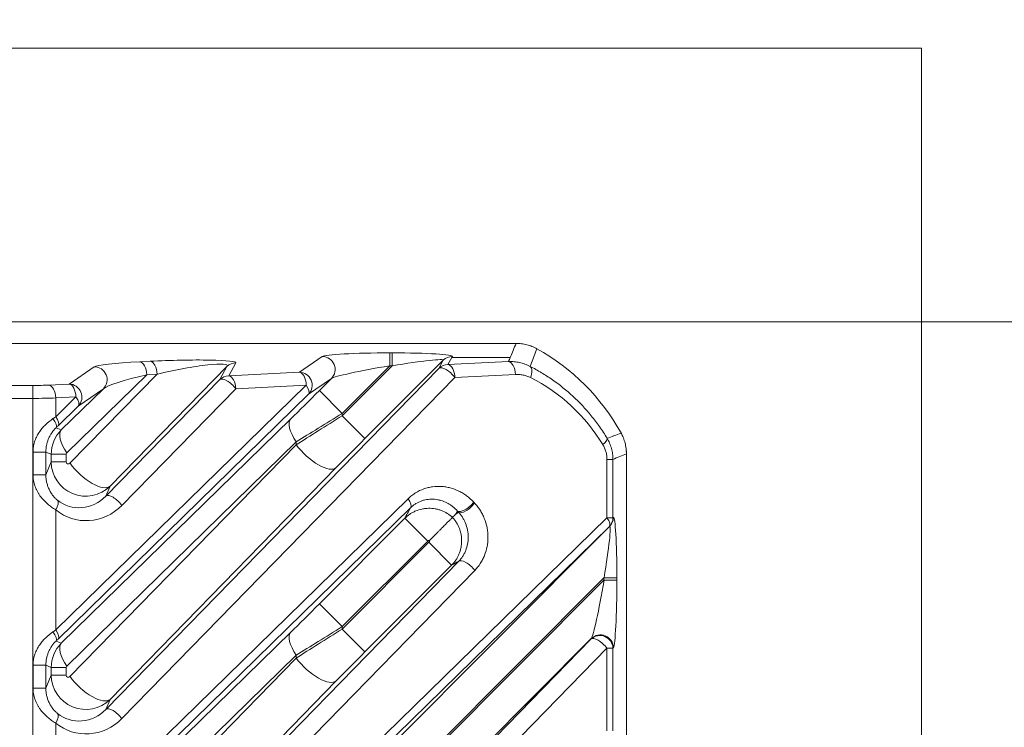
# Model space of a CAD drawing. Header units: millimetres. Extents: x 4 to 836, y 5 to 589.
# Tile 160 of 163: x 745 to 767, y 348 to 364. Entities that reach past the tile are written whole.
import ezdxf

# ---------------------------------------------------------------- set-up
doc = ezdxf.new("R2010")
doc.units = ezdxf.units.MM
doc.layers.add('1', color=7, linetype='Continuous', true_color=0xffffff)
doc.styles.add('ideas_simplex', font='simplex.shx')
doc.dimstyles.get("Standard").update_dxf_attribs({"dimtxt": 0.18, "dimasz": 0.18, "dimexe": 0.18, "dimexo": 0.0625, "dimgap": 0.09, "dimtad": 0, "dimtih": 1, "dimtoh": 1, "dimdec": 4, "dimzin": 0, "dimdsep": 46, "dimtxsty": 'Standard', "dimcen": 0.09, "dimadec": 0, "dimazin": 0, "dimtfac": 1, "dimtdec": 4, "dimtofl": 0, "dimtmove": 0, "dimatfit": 3, "dimfxl": 1, "dimtolj": 1, "dimtzin": 0, "dimarcsym": 0})

# ---------------------------------------------------------------- blocks, each defined once
blk = doc.blocks.new('_U4')
at = {"layer": '1', "color": 27, "lineweight": 13}
blk.add_line((785.54537, 308.75902), (785.54537, 341.973984), dxfattribs=at)
at = {"layer": '1', "color": 87, "lineweight": 25}
for p, q in [((784.04537, 340.316484), (778.42037, 340.316484)), ((778.42037, 340.316484), (778.42037, 338.816484)), ((784.04537, 338.816484), (784.04537, 340.316484)), ((778.42037, 333.551484), (778.42037, 332.051484)), ((784.04537, 332.051484), (784.04537, 333.551484)), ((778.42037, 332.051484), (784.04537, 332.051484))]:
    blk.add_line(p, q, dxfattribs=at)
at = {"layer": '1', "color": 152, "lineweight": 13}
for p, q in [((707.442812, 326.43669), (787.54537, 326.43669)), ((707.442812, 308.75902), (787.54537, 308.75902))]:
    blk.add_line(p, q, dxfattribs=at)
at = {"layer": '1', "color": 27, "lineweight": 18}
for points in [[(785.54537, 326.43669), (786.074351, 323.436691), (785.016389, 323.436688)], [(785.54537, 308.75902), (785.016389, 311.759018), (786.074351, 311.759022)]]:
    blk.add_solid(points, dxfattribs=at)
at = {"layer": '1', "color": 87, "linetype": 'Continuous', "lineweight": 25, "char_height": 3, "attachment_point": 7, "rotation": 90, "line_spacing_factor": 1.204819, "style": 'ideas_simplex'}
for s, insert in [('\\W1.2097;17,7', (776.57937, 330.528984)), ('\\W1.4583;.7', (783.89187, 333.498984))]:
    blk.add_mtext(s, dxfattribs=dict(at, insert=insert))
blk = doc.blocks.new('_U7')
at = {"layer": '1', "color": 152, "lineweight": 13}
for p, q in [((727.832774, 357.09793), (811.109585, 357.09793)), ((708.853977, 241.643112), (811.109585, 241.643112))]:
    blk.add_line(p, q, dxfattribs=at)
at = {"layer": '1', "color": 27, "lineweight": 13}
blk.add_line((809.109585, 241.643112), (809.109585, 357.09793), dxfattribs=at)
at = {"layer": '1', "color": 87, "lineweight": 25}
for p, q in [((807.609585, 306.473021), (801.984585, 306.473021)), ((801.984585, 306.473021), (801.984585, 304.973021)), ((807.609585, 304.973021), (807.609585, 306.473021)), ((801.984585, 293.768021), (801.984585, 292.268021)), ((807.609585, 292.268021), (807.609585, 293.768021)), ((801.984585, 292.268021), (807.609585, 292.268021))]:
    blk.add_line(p, q, dxfattribs=at)
at = {"layer": '1', "color": 27, "lineweight": 18}
for points in [[(809.109585, 357.09793), (809.638566, 354.097932), (808.580604, 354.097928)], [(809.109585, 241.643112), (808.580604, 244.64311), (809.638566, 244.643114)]]:
    blk.add_solid(points, dxfattribs=at)
at = {"layer": '1', "color": 87, "linetype": 'Continuous', "lineweight": 25, "char_height": 3, "attachment_point": 7, "rotation": 90, "line_spacing_factor": 1.204819, "style": 'ideas_simplex'}
for s, insert in [('\\W1.1692;115,5', (800.143585, 292.230521)), ('\\W1.2097;4.55', (807.456085, 293.715521))]:
    blk.add_mtext(s, dxfattribs=dict(at, insert=insert))
blk = doc.blocks.new('_U13')
at = {"layer": '1', "color": 27, "lineweight": 13}
for p, q in [((701.028785, 317.780455), (730.248831, 382.403298)), ((730.248831, 382.403298), (732.248831, 382.403298))]:
    blk.add_line(p, q, dxfattribs=at)
at = {"layer": '1', "color": 152, "lineweight": 13}
blk.add_arc((704.942812, 326.43669), 2, 20.669286, 23.659751, dxfattribs=at)
at = {"layer": '1', "color": 27, "lineweight": 18}
for points in [[(705.766818, 328.259055), (706.520827, 331.210542), (707.484825, 330.774662)], [(704.118806, 324.614324), (703.364796, 321.662837), (702.400798, 322.098717)]]:
    blk.add_solid(points, dxfattribs=at)
at = {"layer": '1', "color": 87, "linetype": 'Continuous', "lineweight": 25, "char_height": 3, "attachment_point": 7, "line_spacing_factor": 1.204819, "style": 'ideas_simplex'}
for s, insert in [('\\W1.2776;N°5', (743.147831, 380.038298)), ('\\W0.9188;M', (733.907831, 380.038298)), ('\\W1.0208;4', (737.477831, 380.038298)), ('\\W0.9425;DEPTH 6mm', (729.617831, 374.038298))]:
    blk.add_mtext(s, dxfattribs=dict(at, insert=insert))

msp = doc.modelspace()

# ---------------------------------------------------------------- linework, layer by layer
at = {"layer": '1', "color": 251, "linetype": 'Continuous', "lineweight": 18}
for q in [(626.748, 363.451), (765.46, 235.293)]:
    msp.add_line((765.46, 363.451), q, dxfattribs=at)
at = {"layer": '1', "color": 143, "linetype": 'Continuous', "lineweight": 13}
for p, q in [((753.106, 356.077), (753.106, 356.376)), ((753.106, 356.376), (753.161, 356.376)), ((753.161, 356.077), (753.161, 356.376)), ((747.302, 356.17), (747.54, 356.182)), ((749.533, 356.147), (749.368, 355.843)), ((751.006, 355.927), (751.539, 356.293)), ((754.35, 356.206), (752.531, 354.387)), ((754.247, 356.017), (754.35, 356.206)), ((754.551, 356.273), (754.459, 356.104)), ((754.459, 356.104), (755.865, 356.176)), ((754.562, 356.293), (754.551, 356.273)), ((754.551, 356.273), (755.906, 356.273)), ((745.657, 355.653), (746.242, 356.055)), ((746.511, 348.101), (754.247, 356.017)), ((749.321, 356.06), (746.608, 353.284)), ((749.156, 355.756), (749.321, 356.06)), ((749.368, 355.843), (751.006, 355.927)), ((753.106, 356.077), (752.001, 354.972)), ((752.001, 354.918), (753.161, 356.077)), ((753.161, 356.077), (753.106, 356.077)), ((747.462, 355.871), (745.607, 354.059)), ((745.678, 353.814), (747.7, 355.883)), ((746.511, 353.05), (749.156, 355.756)), ((754.619, 355.805), (746.883, 347.889)), ((747.7, 355.883), (747.462, 355.871)), ((751.751, 355.782), (751.218, 355.416)), ((751.471, 355.502), (751.751, 355.782)), ((756.025, 355.877), (754.619, 355.805)), ((647.393, 355.62), (744.815, 355.62)), ((744.815, 355.321), (744.815, 355.62)), ((745.188, 355.629), (745.657, 355.653)), ((745.348, 349.946), (751.166, 355.628)), ((746.454, 355.544), (745.869, 355.142)), ((749.527, 355.544), (746.883, 352.838)), ((751.166, 355.628), (749.527, 355.544)), ((751.471, 355.502), (752.001, 354.972)), ((744.815, 355.321), (647.393, 355.321)), ((744.815, 257.874), (744.815, 355.321)), ((745.348, 354.896), (745.817, 355.354)), ((745.817, 355.354), (745.348, 355.33)), ((745.348, 355.33), (745.348, 354.896)), ((751.218, 355.416), (745.4, 349.734)), ((745.869, 355.142), (745.4, 354.684)), ((745.476, 349.639), (750.805, 354.843)), ((752.001, 354.972), (752.001, 354.918)), ((752.531, 354.387), (752.001, 354.918)), ((745.354, 354.639), (745.476, 354.589)), ((750.935, 354.313), (745.607, 349.109)), ((750.935, 354.244), (750.935, 354.313)), ((745.118, 354.074), (744.819, 354.074)), ((744.819, 353.548), (744.819, 354.074)), ((745.242, 354.023), (745.118, 354.074)), ((745.118, 354.074), (745.118, 353.548)), ((745.678, 348.865), (750.935, 354.244)), ((745.118, 353.548), (745.242, 353.846)), ((745.242, 354.023), (745.592, 354.023)), ((745.242, 353.846), (745.242, 354.023)), ((745.242, 353.846), (745.592, 353.846)), ((745.592, 354.023), (745.592, 353.846)), ((758.152, 353.905), (758.291, 353.905)), ((758.152, 352.552), (758.152, 353.905)), ((758.291, 353.905), (758.291, 352.552)), ((751.865, 353.714), (746.608, 348.334)), ((745.118, 353.548), (744.819, 353.548)), ((746.608, 353.284), (746.511, 353.05)), ((745.348, 344.997), (753.535, 352.993)), ((745.348, 352.733), (745.348, 349.946)), ((753.587, 352.781), (745.4, 344.785)), ((745.957, 340.642), (758.152, 352.552)), ((751.471, 350.553), (753.457, 352.538)), ((753.457, 352.538), (753.987, 352.008)), ((758.152, 352.552), (758.291, 352.552)), ((758.291, 352.552), (758.299, 352.556)), ((758.204, 352.34), (746.009, 340.43)), ((751.471, 345.603), (758.212, 352.344)), ((758.212, 352.344), (758.204, 352.34)), ((753.987, 352.008), (752.001, 350.023)), ((752.001, 349.968), (754.014, 351.981)), ((754.014, 351.981), (754.544, 351.451)), ((755.08, 351.327), (746.883, 342.939)), ((754.544, 351.451), (752.531, 349.438)), ((758.083, 351.155), (752.001, 345.073)), ((752.001, 345.018), (758.083, 351.1)), ((758.083, 351.1), (758.083, 351.155)), ((758.083, 351.155), (758.382, 351.155)), ((758.083, 351.1), (758.382, 351.1)), ((758.382, 351.155), (758.382, 351.1)), ((751.471, 350.553), (752.001, 350.023)), ((752.001, 350.023), (752.001, 349.968)), ((752.001, 349.968), (752.531, 349.438)), ((745.476, 344.689), (750.805, 349.894)), ((747.917, 339.639), (757.78, 349.732)), ((757.788, 349.745), (752.531, 344.488)), ((757.78, 349.732), (757.788, 349.745)), ((745.354, 349.689), (745.476, 349.639)), ((758.152, 349.52), (748.289, 339.427)), ((758.152, 349.52), (758.291, 349.52)), ((758.152, 347.602), (758.152, 349.52)), ((758.299, 349.533), (758.291, 349.52)), ((758.291, 349.52), (758.291, 347.602)), ((750.935, 349.363), (745.607, 344.159)), ((745.678, 343.915), (750.935, 349.294)), ((750.935, 349.294), (750.935, 349.363)), ((745.118, 349.125), (744.819, 349.125)), ((744.819, 348.598), (744.819, 349.125)), ((745.242, 349.074), (745.118, 349.125)), ((745.118, 349.125), (745.118, 348.598)), ((745.242, 349.074), (745.592, 349.074)), ((745.242, 348.896), (745.242, 349.074)), ((745.592, 349.074), (745.592, 348.896)), ((745.118, 348.598), (745.242, 348.896)), ((745.242, 348.896), (745.592, 348.896)), ((745.118, 348.598), (744.819, 348.598)), ((751.865, 348.764), (746.608, 343.385)), ((746.608, 348.334), (746.511, 348.101)), ((745.348, 347.784), (745.348, 344.997))]:
    msp.add_line(p, q, dxfattribs=at)
at = {"layer": '1', "color": 143, "linetype": 'Continuous', "lineweight": 18}
for p, q in [((745.476, 354.589), (746.454, 355.544)), ((758.604, 354.035), (758.604, 336.568)), ((746.511, 343.151), (754.708, 351.539))]:
    msp.add_line(p, q, dxfattribs=at)
msp.add_arc((754.104, 352.098), 5, 28.9415, 61.0585, dxfattribs=at)
at = {"layer": '1', "color": 143, "linetype": 'Continuous', "lineweight": 13}
for centre, major_axis, ratio, start_param, end_param in [((753.021, 356.291), (-1.487, -0.005), 0.057298, 4.654774, 6.199391), ((753.076, 356.291), (-1.487, -0.005), 0.057298, 3.110158, 4.654774), ((747.784, 356.093), (-1.549, -0.048), 0.06186, 5.026719, 6.187166), ((747.302, 355.871), (0.015, -0.3), 0.532532, 1.543527, 3.045708), ((748.025, 356.106), (-1.509, -0.045), 0.063255, 3.104681, 5.037999), ((747.54, 355.883), (0.015, -0.3), 0.532532, 1.543527, 3.045708), ((748.025, 355.807), (-1.304, -0.275), 0.109108, 3.008361, 4.941679), ((749.533, 355.848), (-0.263, 0.143), 0.995743, 5.20921, 5.995239), ((751.539, 355.994), (0.17, -0.247), 0.98985, 0.185255, 2.534841), ((753.076, 355.992), (-1.276, -0.218), 0.054067, 3.091563, 4.636179), ((754.562, 355.994), (-0.263, 0.143), 0.995743, 5.20921, 5.995239), ((755.865, 355.877), (0.015, -0.3), 0.532532, 1.543527, 3.045708), ((746.242, 355.756), (0.17, -0.247), 0.98985, 0.185255, 2.534841), ((751.006, 355.628), (0.17, -0.247), 0.98985, 0.185255, 2.534841), ((751.006, 355.628), (0.015, -0.3), 0.532532, 1.543527, 3.045708), ((753.021, 355.992), (-1.276, -0.218), 0.054067, 4.636179, 6.180796), ((754.459, 355.805), (-0.263, 0.143), 0.995743, 5.20921, 5.995239), ((754.459, 355.805), (0.215, -0.21), 0.402972, 1.179669, 3.112987), ((754.459, 355.805), (0.015, -0.3), 0.532532, 1.543527, 3.045708), ((756.219, 355.803), (-0.136, -0.268), 0.489828, 1.814323, 3.041455), ((747.784, 355.794), (-1.349, -0.283), 0.104536, 4.931277, 6.091724), ((749.368, 355.544), (-0.263, 0.143), 0.995743, 5.20921, 5.995239), ((749.368, 355.544), (0.215, -0.21), 0.402972, 1.179669, 3.112987), ((749.368, 355.544), (0.015, -0.3), 0.532532, 1.543527, 3.045708), ((754.493, 352.098), (-4.162, 0), 0.99848, 3.684941, 4.242355), ((744.815, 355.677), (-0.7, 0), 0.081301, 1.570796, 2.132976), ((745.188, 355.33), (0.015, -0.3), 0.532532, 1.543527, 3.045708), ((745.657, 355.354), (0.17, -0.247), 0.98985, 0.185255, 2.534841), ((745.657, 355.354), (0.015, -0.3), 0.532532, 1.543527, 3.045708), ((751.471, 355.549), (-1.25, -1.251), 0.01851, 0.990096, 1.552276), ((751.006, 355.628), (0.21, -0.215), 0.410893, 0.028717, 1.189164), ((744.815, 355.378), (-1, 0), 0.056911, 1.570796, 2.132976), ((745.657, 355.354), (0.21, -0.215), 0.410893, 0.028717, 1.189164), ((744.815, 354.501), (-1, -0.7), 0.017395, 4.138027, 4.213898), ((745.142, 354.851), (0.21, -0.214), 0.353168, 0.027984, 1.237463), ((745.188, 354.896), (0.21, -0.215), 0.410893, 0.028717, 1.189164), ((751.335, 354.313), (0.524, -0.537), 0.410893, 3.170309, 4.330756), ((752.001, 355.019), (-2, -1.25), 0.016642, 0.998211, 1.560391), ((752.001, 354.871), (-2, -1.25), 0.016642, 4.701984, 5.264164), ((746.042, 354.023), (-0.795, 0.091), 0.999179, 5.612104, 6.397219), ((745.027, 354.289), (-0.7, -0.7), 0.01851, 4.131688, 4.207559), ((746.006, 354.059), (0.524, -0.537), 0.410893, 3.170309, 4.330756), ((752.531, 354.341), (-1.25, -1.251), 0.01851, 4.693869, 5.256049), ((757.896, 354.247), (-0.257, -0.155), 0.310007, 2.044382, 3.049792), ((751.335, 354.244), (-0.536, 0.524), 0.402972, 1.179669, 3.112987), ((746.042, 353.848), (-0.784, -0.164), 0.997285, 6.078408, 8.43295), ((745.642, 354.023), (-0.0499, 0.0102), 0.981792, 5.696772, 6.481886), ((745.642, 353.848), (-0.0419, -0.0301), 0.956601, 5.680461, 8.035003), ((746.078, 353.814), (-0.536, 0.524), 0.402972, 1.179669, 3.112987), ((745.188, 352.733), (0.193, 0.23), 0.434741, 5.061943, 6.211545), ((745.934, 353.586), (-0.674, -0.495), 0.940695, 0.236338, 1.74914), ((746.724, 352.838), (-0.215, 0.21), 0.402972, 4.321261, 6.254579), ((753.375, 352.993), (-0.21, 0.215), 0.410893, 3.170309, 4.330756), ((746.094, 353.586), (-0.922, -0.663), 0.956601, 0.239015, 1.751817), ((754.896, 352.911), (0.222, 0.202), 0.39073, 3.236417, 5.117233), ((754.916, 352.889), (0.218, 0.206), 0.396854, 3.236689, 5.11051), ((756.361, 354.098), (-1.765, 0.003), 0.99848, 0.740285, 0.757354), ((757.992, 352.552), (0.21, -0.215), 0.410893, 0.028717, 1.189164), ((757.992, 352.552), (0.143, -0.263), 0.995743, 0.287947, 1.073975), ((758, 352.556), (0.143, -0.263), 0.995743, 0.287947, 1.073975), ((758.297, 351.07), (-0.005, -1.487), 0.057298, 1.628411, 3.173027), ((757.998, 351.07), (-0.218, -1.276), 0.054067, 1.647006, 3.191623), ((754.92, 351.327), (-0.215, 0.21), 0.402972, 4.321261, 6.254579), ((757.998, 351.015), (-0.218, -1.276), 0.054067, 0.10239, 1.647006), ((758.297, 351.015), (-0.005, -1.487), 0.057298, 0.083794, 1.628411), ((751.471, 350.599), (-1.25, -1.251), 0.01851, 0.990096, 1.552276), ((752.001, 350.069), (-2, -1.25), 0.016642, 0.998211, 1.560391), ((752.001, 349.921), (-2, -1.25), 0.016642, 4.701984, 5.264164), ((744.815, 349.551), (-1, -0.7), 0.017395, 4.138027, 4.213899), ((745.142, 349.901), (0.21, -0.214), 0.353168, 0.027984, 1.237463), ((745.188, 349.946), (0.21, -0.215), 0.410893, 0.028717, 1.189164), ((745.027, 349.339), (-0.7, -0.7), 0.01851, 4.131689, 4.20756), ((751.335, 349.363), (0.524, -0.537), 0.410893, 3.170309, 4.330756), ((757.992, 349.52), (-0.247, 0.17), 0.98985, 3.748344, 6.09793), ((757.992, 349.52), (0.215, -0.21), 0.402972, 1.179669, 3.112987), ((758, 349.533), (-0.247, 0.17), 0.98985, 3.748344, 6.09793), ((746.042, 349.073), (-0.795, 0.091), 0.999179, 5.612104, 6.397219), ((746.006, 349.109), (0.524, -0.537), 0.410893, 3.170309, 4.330756), ((751.335, 349.294), (0.536, -0.524), 0.402972, 4.321261, 6.254579), ((752.531, 349.391), (-1.25, -1.251), 0.01851, 4.693869, 5.256049), ((745.642, 349.073), (-0.0499, 0.0102), 0.981792, 5.696772, 6.481886), ((746.042, 348.899), (-0.784, -0.164), 0.997285, 6.078408, 8.43295), ((745.642, 348.899), (-0.0419, -0.0301), 0.956601, 5.680461, 8.035003), ((746.078, 348.865), (-0.536, 0.524), 0.402972, 1.179669, 3.112987), ((746.724, 347.889), (-0.215, 0.21), 0.402972, 4.321261, 6.254579), ((745.188, 347.784), (0.193, 0.23), 0.434741, 5.061943, 6.211545), ((745.934, 348.637), (-0.674, -0.495), 0.940695, 0.236338, 1.74914), ((746.094, 348.637), (-0.922, -0.663), 0.956601, 0.239015, 1.751817)]:
    msp.add_ellipse(centre, major_axis=major_axis, ratio=ratio, start_param=start_param, end_param=end_param, dxfattribs=at)
at = {"layer": '1', "color": 143, "linetype": 'Continuous', "lineweight": 18}
msp.add_open_spline([(725.91, 356.598), (756.041, 356.598)], degree=1, dxfattribs=at)
at = {"layer": '1', "color": 143, "linetype": 'Continuous', "lineweight": 13}
for points in [[(755.906, 356.273), (755.951, 356.381), (755.996, 356.489), (756.041, 356.598)], [(755.865, 356.176), (755.879, 356.208), (755.892, 356.24), (755.906, 356.273)], [(758.604, 354.035), (758.5, 353.992), (758.395, 353.948), (758.291, 353.905)], [(753.457, 352.538), (753.5, 352.619), (753.544, 352.7), (753.587, 352.781)], [(754.683, 352.702), (754.667, 352.678), (754.652, 352.654), (754.636, 352.63)], [(754.707, 352.676), (754.699, 352.684), (754.691, 352.693), (754.683, 352.702)], [(754.636, 352.63), (754.66, 352.645), (754.683, 352.661), (754.707, 352.676)], [(754.708, 351.539), (754.653, 351.509), (754.599, 351.48), (754.544, 351.451)]]:
    msp.add_open_spline(points, degree=3, dxfattribs=at)
at = {"layer": '1', "color": 143, "linetype": 'Continuous', "lineweight": 18}
for points, knots in [([(756.041, 356.598), (756.084, 356.598), (756.167, 356.593), (756.249, 356.577), (756.31, 356.561), (756.33, 356.555), (756.37, 356.542), (756.39, 356.535), (756.449, 356.512), (756.487, 356.494), (756.524, 356.473)], [0, 0, 0, 0, 0.25, 0.5, 0.5, 0.625, 0.625, 0.75, 0.75, 1, 1, 1, 1]), ([(756.524, 356.473), (756.487, 356.493), (756.411, 356.529), (756.332, 356.555), (756.291, 356.566), (756.29, 356.566), (756.29, 356.566)], [0, 0, 0, 0, 0.496878, 0.993757, 0.993757, 1, 1, 1, 1]), ([(758.48, 354.517), (758.5, 354.48), (758.536, 354.405), (758.562, 354.326), (758.577, 354.265), (758.582, 354.244), (758.59, 354.203), (758.593, 354.182), (758.601, 354.119), (758.604, 354.077), (758.604, 354.035)], [0, 0, 0, 0, 0.25, 0.5, 0.5, 0.625, 0.625, 0.75, 0.75, 1, 1, 1, 1]), ([(758.604, 354.035), (758.604, 354.077), (758.599, 354.161), (758.583, 354.243), (758.572, 354.284), (758.572, 354.284), (758.572, 354.285)], [0, 0, 0, 0, 0.496849, 0.993698, 0.993698, 1, 1, 1, 1]), ([(754.564, 352.558), (754.561, 352.555), (754.555, 352.549), (754.542, 352.535), (754.536, 352.53), (754.524, 352.518), (754.518, 352.512), (754.495, 352.489), (754.478, 352.472), (754.448, 352.442), (754.438, 352.432), (754.421, 352.415), (754.415, 352.409), (754.403, 352.397), (754.397, 352.391), (754.367, 352.361), (754.34, 352.334), (754.305, 352.299), (754.298, 352.292), (754.283, 352.277), (754.276, 352.27), (754.254, 352.247), (754.238, 352.232), (754.192, 352.186), (754.16, 352.154), (754.112, 352.105), (754.095, 352.089), (754.07, 352.064), (754.062, 352.056), (754.045, 352.039), (754.037, 352.031), (754.029, 352.022)], [0, 0, 0, 0, 0.125, 0.125, 0.1875, 0.1875, 0.25, 0.25, 0.375, 0.375, 0.4375, 0.4375, 0.46875, 0.46875, 0.5, 0.5, 0.625, 0.625, 0.65625, 0.65625, 0.6875, 0.6875, 0.75, 0.75, 0.875, 0.875, 0.9375, 0.9375, 0.96875, 0.96875, 1, 1, 1, 1]), ([(754.564, 352.558), (754.576, 352.57), (754.588, 352.582), (754.612, 352.606), (754.624, 352.618), (754.636, 352.63)], [0, 0, 0, 0, 0.5, 0.5, 1, 1, 1, 1])]:
    msp.add_open_spline(points, degree=3, knots=knots, dxfattribs=at)
at = {"layer": '1', "color": 143, "linetype": 'Continuous', "lineweight": 13}
for points, knots in [([(756.524, 356.473), (756.503, 356.419), (756.482, 356.364), (756.439, 356.254), (756.418, 356.198), (756.387, 356.116), (756.377, 356.089), (756.367, 356.063)], [0, 0, 0, 0, 0.400895, 0.400895, 0.806151, 0.806151, 1, 1, 1, 1]), ([(755.865, 356.176), (755.909, 356.177), (755.952, 356.176), (756.017, 356.17), (756.039, 356.168), (756.081, 356.161), (756.102, 356.157), (756.165, 356.143), (756.207, 356.131), (756.288, 356.101), (756.328, 356.083), (756.367, 356.063)], [0, 0, 0, 0, 0.25, 0.25, 0.375, 0.375, 0.5, 0.5, 0.75, 0.75, 1, 1, 1, 1]), ([(756.367, 356.063), (756.456, 356.017), (756.544, 355.969), (756.673, 355.891), (756.716, 355.864), (756.801, 355.809), (756.844, 355.781), (757.052, 355.636), (757.211, 355.508), (757.511, 355.231), (757.654, 355.081), (757.82, 354.877), (757.853, 354.836), (757.917, 354.751), (757.949, 354.708), (758.042, 354.577), (758.1, 354.487), (758.156, 354.394)], [0, 0, 0, 0, 0.125, 0.125, 0.1875, 0.1875, 0.25, 0.25, 0.5, 0.5, 0.75, 0.75, 0.8125, 0.8125, 0.875, 0.875, 1, 1, 1, 1]), ([(756.379, 355.803), (756.351, 355.817), (756.322, 355.829), (756.265, 355.849), (756.236, 355.857), (756.191, 355.866), (756.176, 355.869), (756.146, 355.873), (756.131, 355.875), (756.086, 355.878), (756.056, 355.878), (756.025, 355.877)], [0, 0, 0, 0, 0.25, 0.25, 0.5, 0.5, 0.625, 0.625, 0.75, 0.75, 1, 1, 1, 1]), ([(744.819, 354.074), (744.819, 354.115), (744.823, 354.154), (744.835, 354.233), (744.844, 354.271), (744.862, 354.328), (744.868, 354.347), (744.883, 354.384), (744.891, 354.403), (744.917, 354.457), (744.936, 354.491), (744.979, 354.558), (745.002, 354.59), (745.04, 354.636), (745.053, 354.651), (745.08, 354.68), (745.094, 354.694), (745.163, 354.762), (745.222, 354.809), (745.283, 354.851)], [0, 0, 0, 0, 0.125, 0.125, 0.25, 0.25, 0.3125, 0.3125, 0.375, 0.375, 0.5, 0.5, 0.625, 0.625, 0.6875, 0.6875, 0.75, 0.75, 1, 1, 1, 1]), ([(745.354, 354.639), (745.32, 354.606), (745.287, 354.568), (745.243, 354.503), (745.229, 354.481), (745.203, 354.434), (745.192, 354.41), (745.171, 354.362), (745.162, 354.337), (745.15, 354.298), (745.146, 354.285), (745.14, 354.259), (745.137, 354.246), (745.123, 354.181), (745.118, 354.128), (745.118, 354.074)], [0, 0, 0, 0, 0.25, 0.25, 0.375, 0.375, 0.5, 0.5, 0.625, 0.625, 0.6875, 0.6875, 0.75, 0.75, 1, 1, 1, 1]), ([(758.156, 354.394), (758.207, 354.413), (758.257, 354.432), (758.309, 354.452), (758.312, 354.453), (758.37, 354.475), (758.425, 354.496), (758.48, 354.517)], [0, 0, 0, 0, 0.464812, 0.464812, 0.489325, 0.489325, 1, 1, 1, 1]), ([(758.156, 354.394), (758.178, 354.357), (758.197, 354.32), (758.23, 354.242), (758.245, 354.202), (758.268, 354.118), (758.276, 354.076), (758.288, 353.991), (758.291, 353.948), (758.291, 353.905)], [0, 0, 0, 0, 0.25, 0.25, 0.5, 0.5, 0.75, 0.75, 1, 1, 1, 1]), ([(758.152, 353.905), (758.152, 353.935), (758.15, 353.966), (758.141, 354.026), (758.135, 354.055), (758.119, 354.114), (758.108, 354.142), (758.085, 354.196), (758.071, 354.222), (758.056, 354.247)], [0, 0, 0, 0, 0.25, 0.25, 0.5, 0.5, 0.75, 0.75, 1, 1, 1, 1]), ([(745.348, 352.733), (745.315, 352.753), (745.282, 352.774), (745.217, 352.821), (745.184, 352.846), (745.121, 352.902), (745.091, 352.931), (745.033, 352.994), (745.006, 353.027), (744.969, 353.08), (744.957, 353.098), (744.934, 353.135), (744.924, 353.154), (744.903, 353.192), (744.894, 353.212), (744.877, 353.252), (744.869, 353.272), (744.848, 353.333), (744.838, 353.375), (744.827, 353.439), (744.824, 353.461), (744.82, 353.504), (744.819, 353.526), (744.819, 353.548)], [0, 0, 0, 0, 0.125, 0.125, 0.25, 0.25, 0.375, 0.375, 0.5, 0.5, 0.5625, 0.5625, 0.625, 0.625, 0.6875, 0.6875, 0.75, 0.75, 0.875, 0.875, 0.9375, 0.9375, 1, 1, 1, 1]), ([(745.118, 353.548), (745.118, 353.519), (745.121, 353.462), (745.13, 353.406), (745.142, 353.35), (745.15, 353.322), (745.168, 353.267), (745.179, 353.241), (745.203, 353.189), (745.216, 353.163), (745.238, 353.127), (745.246, 353.115), (745.262, 353.091), (745.27, 353.08), (745.287, 353.058), (745.296, 353.047), (745.314, 353.027), (745.341, 352.998), (745.369, 352.972), (745.388, 352.957)], [0, 0, 0, 0, 0.125, 0.25, 0.25, 0.375, 0.375, 0.5, 0.5, 0.625, 0.625, 0.6875, 0.6875, 0.75, 0.75, 0.8125, 0.8125, 0.875, 1, 1, 1, 1]), ([(753.535, 352.993), (753.562, 353.019), (753.59, 353.043), (753.648, 353.088), (753.677, 353.109), (753.768, 353.165), (753.832, 353.196), (753.914, 353.226), (753.931, 353.231), (753.965, 353.241), (753.982, 353.246), (754.032, 353.258), (754.066, 353.265), (754.169, 353.279), (754.237, 353.281), (754.341, 353.275), (754.375, 353.271), (754.444, 353.26), (754.478, 353.253), (754.578, 353.226), (754.644, 353.202), (754.724, 353.163), (754.74, 353.155), (754.772, 353.138), (754.818, 353.111), (754.863, 353.081), (754.95, 353.016), (755.005, 352.967), (755.056, 352.911)], [0, 0, 0, 0, 0.0625, 0.0625, 0.125, 0.125, 0.25, 0.25, 0.28125, 0.28125, 0.3125, 0.3125, 0.375, 0.375, 0.5, 0.5, 0.5625, 0.5625, 0.625, 0.625, 0.75, 0.75, 0.78125, 0.78125, 0.8125, 0.875, 0.875, 1, 1, 1, 1]), ([(754.683, 352.702), (754.645, 352.744), (754.606, 352.78), (754.543, 352.829), (754.522, 352.844), (754.489, 352.864), (754.478, 352.871), (754.455, 352.884), (754.444, 352.89), (754.387, 352.919), (754.34, 352.937), (754.269, 352.958), (754.245, 352.963), (754.196, 352.972), (754.171, 352.976), (754.098, 352.982), (754.049, 352.981), (753.976, 352.973), (753.952, 352.969), (753.915, 352.961), (753.903, 352.958), (753.879, 352.951), (753.867, 352.947), (753.807, 352.927), (753.76, 352.906), (753.693, 352.866), (753.671, 352.851), (753.629, 352.818), (753.608, 352.8), (753.587, 352.781)], [0, 0, 0, 0, 0.125, 0.125, 0.1875, 0.1875, 0.21875, 0.21875, 0.25, 0.25, 0.375, 0.375, 0.4375, 0.4375, 0.5, 0.5, 0.625, 0.625, 0.6875, 0.6875, 0.71875, 0.71875, 0.75, 0.75, 0.875, 0.875, 0.9375, 0.9375, 1, 1, 1, 1]), ([(753.457, 352.538), (753.493, 352.574), (753.532, 352.607), (753.595, 352.649), (753.617, 352.662), (753.662, 352.686), (753.685, 352.697), (753.755, 352.727), (753.804, 352.742), (753.878, 352.758), (753.903, 352.762), (753.954, 352.768), (753.98, 352.77), (754.056, 352.771), (754.107, 352.767), (754.17, 352.756), (754.182, 352.754), (754.207, 352.748), (754.22, 352.745), (754.257, 352.735), (754.281, 352.727), (754.352, 352.7), (754.398, 352.678), (754.452, 352.644), (754.463, 352.637), (754.484, 352.622), (754.515, 352.6), (754.545, 352.575), (754.564, 352.558)], [0, 0, 0, 0, 0.125, 0.125, 0.1875, 0.1875, 0.25, 0.25, 0.375, 0.375, 0.4375, 0.4375, 0.5, 0.5, 0.625, 0.625, 0.65625, 0.65625, 0.6875, 0.6875, 0.75, 0.75, 0.875, 0.875, 0.90625, 0.90625, 0.9375, 1, 1, 1, 1]), ([(755.076, 352.889), (755.1, 352.864), (755.122, 352.838), (755.165, 352.783), (755.205, 352.727), (755.241, 352.666), (755.265, 352.618), (755.273, 352.602), (755.288, 352.57), (755.296, 352.553), (755.33, 352.469), (755.351, 352.4), (755.369, 352.309), (755.372, 352.291), (755.378, 352.254), (755.38, 352.236), (755.386, 352.181), (755.39, 352.107), (755.387, 352.033), (755.382, 351.978), (755.38, 351.96), (755.375, 351.923), (755.372, 351.904), (755.355, 351.814), (755.334, 351.744), (755.301, 351.661), (755.294, 351.644), (755.279, 351.611), (755.271, 351.595), (755.246, 351.548), (755.228, 351.517), (755.171, 351.429), (755.128, 351.376), (755.08, 351.327)], [0, 0, 0, 0, 0.0625, 0.0625, 0.125, 0.1875, 0.1875, 0.21875, 0.21875, 0.25, 0.25, 0.375, 0.375, 0.40625, 0.40625, 0.4375, 0.4375, 0.5, 0.5625, 0.5625, 0.59375, 0.59375, 0.625, 0.625, 0.75, 0.75, 0.78125, 0.78125, 0.8125, 0.8125, 0.875, 0.875, 1, 1, 1, 1]), ([(754.564, 352.558), (754.581, 352.539), (754.598, 352.519), (754.621, 352.489), (754.628, 352.478), (754.643, 352.457), (754.65, 352.446), (754.684, 352.392), (754.706, 352.346), (754.733, 352.275), (754.741, 352.251), (754.751, 352.214), (754.754, 352.201), (754.76, 352.176), (754.763, 352.164), (754.773, 352.101), (754.777, 352.05), (754.776, 351.974), (754.774, 351.948), (754.768, 351.897), (754.764, 351.872), (754.749, 351.798), (754.733, 351.749), (754.704, 351.679), (754.692, 351.656), (754.668, 351.611), (754.655, 351.589), (754.613, 351.526), (754.581, 351.487), (754.544, 351.451)], [0, 0, 0, 0, 0.0625, 0.0625, 0.09375, 0.09375, 0.125, 0.125, 0.25, 0.25, 0.3125, 0.3125, 0.34375, 0.34375, 0.375, 0.375, 0.5, 0.5, 0.5625, 0.5625, 0.625, 0.625, 0.75, 0.75, 0.8125, 0.8125, 0.875, 0.875, 1, 1, 1, 1]), ([(754.708, 351.539), (754.742, 351.573), (754.772, 351.611), (754.813, 351.674), (754.826, 351.696), (754.844, 351.731), (754.85, 351.743), (754.86, 351.766), (754.866, 351.778), (754.89, 351.84), (754.905, 351.891), (754.918, 351.958), (754.92, 351.972), (754.923, 351.999), (754.928, 352.04), (754.931, 352.108), (754.927, 352.163), (754.923, 352.204), (754.921, 352.218), (754.917, 352.245), (754.915, 352.258), (754.901, 352.325), (754.886, 352.375), (754.861, 352.436), (754.856, 352.448), (754.845, 352.472), (754.828, 352.506), (754.797, 352.561), (754.768, 352.601), (754.739, 352.64), (754.723, 352.658), (754.707, 352.676)], [0, 0, 0, 0, 0.125, 0.125, 0.1875, 0.1875, 0.21875, 0.21875, 0.25, 0.25, 0.375, 0.375, 0.40625, 0.40625, 0.4375, 0.5, 0.5625, 0.5625, 0.59375, 0.59375, 0.625, 0.625, 0.75, 0.75, 0.78125, 0.78125, 0.8125, 0.875, 0.9375, 0.9375, 1, 1, 1, 1]), ([(754.029, 352.022), (754.021, 352.023), (754.013, 352.023), (754.002, 352.019), (753.999, 352.017), (753.993, 352.013), (753.99, 352.011), (753.987, 352.008)], [0, 0, 0, 0, 0.5, 0.5, 0.75, 0.75, 1, 1, 1, 1]), ([(754.014, 351.981), (754.017, 351.983), (754.019, 351.986), (754.023, 351.993), (754.025, 351.996), (754.029, 352.007), (754.03, 352.015), (754.029, 352.022)], [0, 0, 0, 0, 0.25, 0.25, 0.5, 0.5, 1, 1, 1, 1]), ([(744.819, 349.125), (744.819, 349.165), (744.823, 349.205), (744.835, 349.283), (744.844, 349.321), (744.862, 349.378), (744.868, 349.397), (744.883, 349.435), (744.891, 349.453), (744.917, 349.507), (744.936, 349.542), (744.979, 349.608), (745.002, 349.64), (745.04, 349.686), (745.053, 349.701), (745.08, 349.73), (745.094, 349.744), (745.163, 349.812), (745.222, 349.86), (745.283, 349.901)], [0, 0, 0, 0, 0.125, 0.125, 0.25, 0.25, 0.3125, 0.3125, 0.375, 0.375, 0.5, 0.5, 0.625, 0.625, 0.6875, 0.6875, 0.75, 0.75, 1, 1, 1, 1]), ([(745.354, 349.689), (745.32, 349.656), (745.287, 349.618), (745.243, 349.554), (745.229, 349.531), (745.203, 349.484), (745.192, 349.461), (745.171, 349.412), (745.162, 349.387), (745.15, 349.349), (745.146, 349.336), (745.14, 349.31), (745.137, 349.297), (745.123, 349.231), (745.118, 349.178), (745.118, 349.125)], [0, 0, 0, 0, 0.25, 0.25, 0.375, 0.375, 0.5, 0.5, 0.625, 0.625, 0.6875, 0.6875, 0.75, 0.75, 1, 1, 1, 1]), ([(745.348, 347.784), (745.315, 347.803), (745.282, 347.824), (745.217, 347.871), (745.184, 347.896), (745.121, 347.952), (745.091, 347.981), (745.033, 348.044), (745.006, 348.077), (744.969, 348.13), (744.957, 348.148), (744.934, 348.185), (744.924, 348.204), (744.903, 348.243), (744.894, 348.262), (744.877, 348.302), (744.869, 348.322), (744.848, 348.384), (744.838, 348.425), (744.827, 348.489), (744.824, 348.511), (744.82, 348.555), (744.819, 348.576), (744.819, 348.598)], [0, 0, 0, 0, 0.125, 0.125, 0.25, 0.25, 0.375, 0.375, 0.5, 0.5, 0.5625, 0.5625, 0.625, 0.625, 0.6875, 0.6875, 0.75, 0.75, 0.875, 0.875, 0.9375, 0.9375, 1, 1, 1, 1]), ([(745.118, 348.598), (745.118, 348.569), (745.121, 348.512), (745.13, 348.456), (745.142, 348.4), (745.15, 348.372), (745.168, 348.317), (745.179, 348.291), (745.203, 348.239), (745.216, 348.214), (745.238, 348.177), (745.246, 348.165), (745.262, 348.142), (745.27, 348.13), (745.287, 348.108), (745.296, 348.098), (745.314, 348.077), (745.341, 348.048), (745.369, 348.022), (745.388, 348.007)], [0, 0, 0, 0, 0.125, 0.25, 0.25, 0.375, 0.375, 0.5, 0.5, 0.625, 0.625, 0.6875, 0.6875, 0.75, 0.75, 0.8125, 0.8125, 0.875, 1, 1, 1, 1])]:
    msp.add_open_spline(points, degree=3, knots=knots, dxfattribs=at)

# ---------------------------------------------------------------- dimensions: what is measured, and where the dimension line sits
at = {"layer": '1', "color": 87, "linetype": 'Continuous', "lineweight": 25}
dim = msp.add_diameter_dim_2p(p1=(704.119, 324.614), p2=(705.767, 328.259), text=' <> \\C87;\\H3.00;\\Fsimplex.shx;N°5\\Fsimplex.shx;\\H3.00;\\C87;\\P\\C87;\\H3.00;\\Fsimplex.shx;DEPTH 6mm\\Fsimplex.shx;\\H3.00;\\C87;', dimstyle='Standard', override={"dimtxt": 3, "dimasz": 3, "dimexe": 2, "dimexo": 2.5, "dimgap": 1.5, "dimtih": 1, "dimtoh": 1, "dimdec": 2, "dimlfac": 1, "dimzin": 8, "dimdsep": 44, "dimlunit": 2, "dimpost": '\\C87;M<>', "dimtxsty": 'ideas_simplex', "dimsah": 1, "dimse1": 0, "dimse2": 0, "dimsd1": 0, "dimsd2": 0, "dimclrd": 27, "dimclre": 152, "dimclrt": 87, "dimtol": 0, "dimtm": -0.1, "dimtfac": 0.5, "dimtdec": 2, "dimtofl": 1, "dimtmove": 0, "dimatfit": 2, "dimtzin": 8, "dimlwd": 13, "dimlwe": 13}, dxfattribs=at)
dim.commit()
dim.dimension.update_dxf_attribs({"geometry": '_U13', "text_midpoint": (742.674, 379.403), "dimtype": 163})
for base, p1, p2, text, picture, middle in [((809.11, 241.643), (724.726, 357.098), (706.354, 241.643), '<>\\P[\\C87;\\H3.00;\\Fsimplex.shx;4.55\\Fsimplex.shx;\\H3.00;\\C87; ]', '_U7', (809.11, 299.371)), ((785.545, 308.759), (704.943, 326.437), (704.943, 308.759), '<>\\P[\\C87;\\H3.00;\\Fsimplex.shx;.7\\Fsimplex.shx;\\H3.00;\\C87; ]', '_U4', (785.545, 349.58))]:
    dim = msp.add_linear_dim(base=base, p1=p1, p2=p2, angle=90, text=text, dimstyle='Standard', override={"dimtxt": 3, "dimasz": 3, "dimexe": 2, "dimexo": 2.5, "dimgap": 1.5, "dimtad": 1, "dimtih": 0, "dimtoh": 0, "dimdec": 1, "dimlfac": 1, "dimzin": 8, "dimdsep": 44, "dimlunit": 2, "dimtxsty": 'ideas_simplex', "dimsah": 1, "dimse1": 0, "dimse2": 0, "dimsd1": 0, "dimsd2": 0, "dimclrd": 27, "dimclre": 152, "dimclrt": 87, "dimtol": 0, "dimtm": -0.1, "dimtfac": 0.5, "dimtdec": 2, "dimtofl": 1, "dimtmove": 0, "dimtzin": 8, "dimlwd": 13, "dimlwe": 13}, dxfattribs=at)
    dim.commit()
    dim.dimension.update_dxf_attribs({"geometry": picture, "text_midpoint": middle, "dimtype": 160})

doc.saveas('drawing.dxf')
